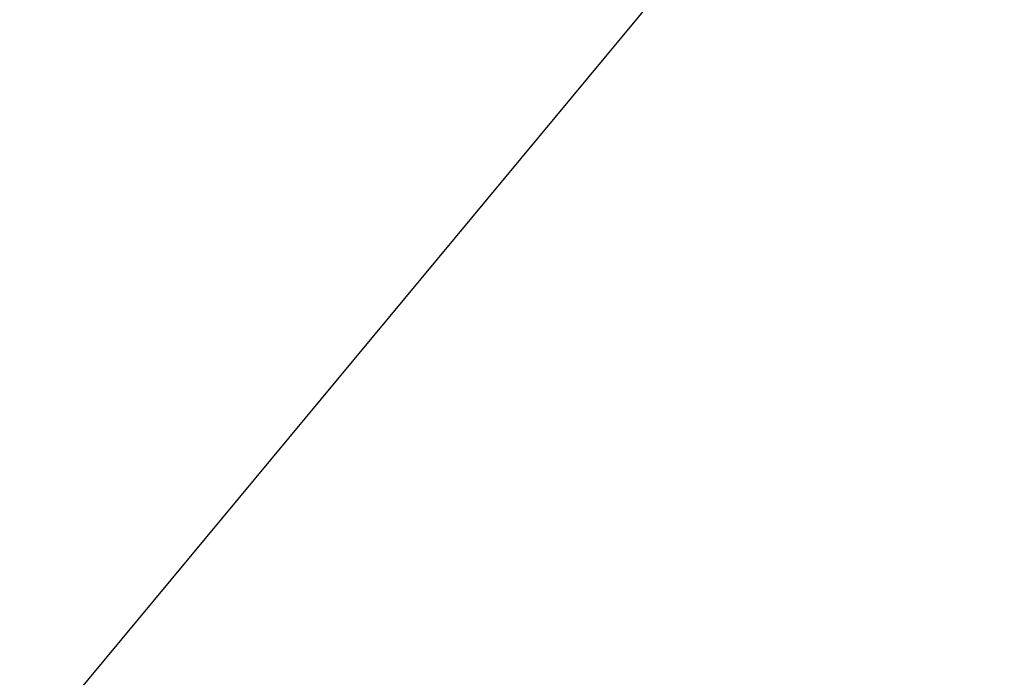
# Model space of a CAD drawing. Header units: millimetres. Extents: x -225 to 225, y 20 to 511.
# Tile 56 of 256: x -196.0669 to -196.0383, y 40.7514 to 40.7705. Entities that reach past the tile are written whole.
import ezdxf

# ---------------------------------------------------------------- set-up
doc = ezdxf.new("R2010")
doc.units = ezdxf.units.MM
doc.layers.add('SISTA 05_tapissée', color=7, linetype='Continuous', true_color=0xffffff)

msp = doc.modelspace()

# ---------------------------------------------------------------- linework, layer by layer
at = {"layer": 'SISTA 05_tapissée', "color": 7, "true_color": 0xffffff}
msp.add_line((-198.032354, 38.383721, 775), (-195.06206, 41.958145, 775), dxfattribs=at)
at = {"layer": 'SISTA 05_tapissée', "color": 7, "true_color": 0xffffff, "extrusion": (-0.787921, 0.615776, 0)}
msp.add_arc((87.238009, 775, 177.83606), 4.5, 0, 90, dxfattribs=at)
at = {"layer": 'SISTA 05_tapissée', "color": 7, "true_color": 0xffffff}
for points, knots in [([(-203.758354, 52.132226, 779.499999), (-203.027642, 51.114229, 779.499999), (-202.254056, 50.124323, 779.499999), (-201.06345, 48.660049, 779.499999), (-200.655322, 48.168627, 779.499999), (-199.837169, 47.199548, 779.499999), (-199.419518, 46.712904, 779.499999), (-198.588125, 45.758858, 779.499999), (-198.164258, 45.279795, 779.499999), (-197.319411, 44.341404, 779.499999), (-196.88926, 43.871842, 779.499999), (-196.025723, 42.950641, 779.499999), (-195.586857, 42.493093, 779.499999), (-194.708314, 41.606428, 779.499999), (-194.266835, 41.174786, 779.5), (-193.816222, 40.753478, 779.5)], [0.045522, 0.045522, 0.045522, 0.045522, 3.812719, 3.812719, 5.719078, 5.719078, 7.625438, 7.625438, 9.5234, 9.5234, 11.421362, 11.421362, 13.319324, 13.319324, 15.173896, 15.173896, 15.173896, 15.173896]), ([(-203.751205, 52.118699, 779.5), (-203.023068, 51.104979, 779.5), (-202.252521, 50.119096, 779.5), (-201.06508, 48.658705, 779.5), (-200.656943, 48.167273, 779.5), (-199.83877, 47.198182, 779.5), (-199.421106, 46.711534, 779.5), (-198.589683, 45.757485, 779.5), (-198.165799, 45.278423, 779.5), (-197.320913, 44.340036, 779.5), (-196.890738, 43.870477, 779.5), (-196.027151, 42.94928, 779.5), (-195.588257, 42.491735, 779.5), (-194.713045, 41.608491, 779.5), (-194.275038, 41.180165, 779.5), (-193.828053, 40.76198, 779.5)], [0.060712, 0.060712, 0.060712, 0.060712, 3.812719, 3.812719, 5.719078, 5.719078, 7.625438, 7.625438, 9.5234, 9.5234, 11.421362, 11.421362, 13.319324, 13.319324, 15.159418, 15.159418, 15.159418, 15.159418]), ([(-193.839887, 40.77049, 779.5), (-194.283246, 41.185549, 779.5), (-194.717779, 41.610555, 779.5), (-195.589658, 42.490377, 779.5), (-196.02858, 42.94792, 779.5), (-196.892217, 43.869112, 779.5), (-197.322414, 44.338668, 779.5), (-198.167341, 45.277052, 779.5), (-198.591242, 45.756112, 779.5), (-199.422694, 46.710164, 779.5), (-199.84037, 47.196815, 779.5), (-200.658564, 48.16592, 779.5), (-201.06671, 48.657361, 779.5), (-202.250985, 50.113868, 779.5), (-203.018491, 51.095725, 779.5), (-203.744046, 52.10517, 779.5)], [0, 0, 0, 0, 0.12115, 0.12115, 0.247101, 0.247101, 0.373052, 0.373052, 0.499003, 0.499003, 0.625512, 0.625512, 0.75202, 0.75202, 1, 1, 1, 1])]:
    msp.add_open_spline(points, degree=3, knots=knots, dxfattribs=at)

doc.saveas('drawing.dxf')
